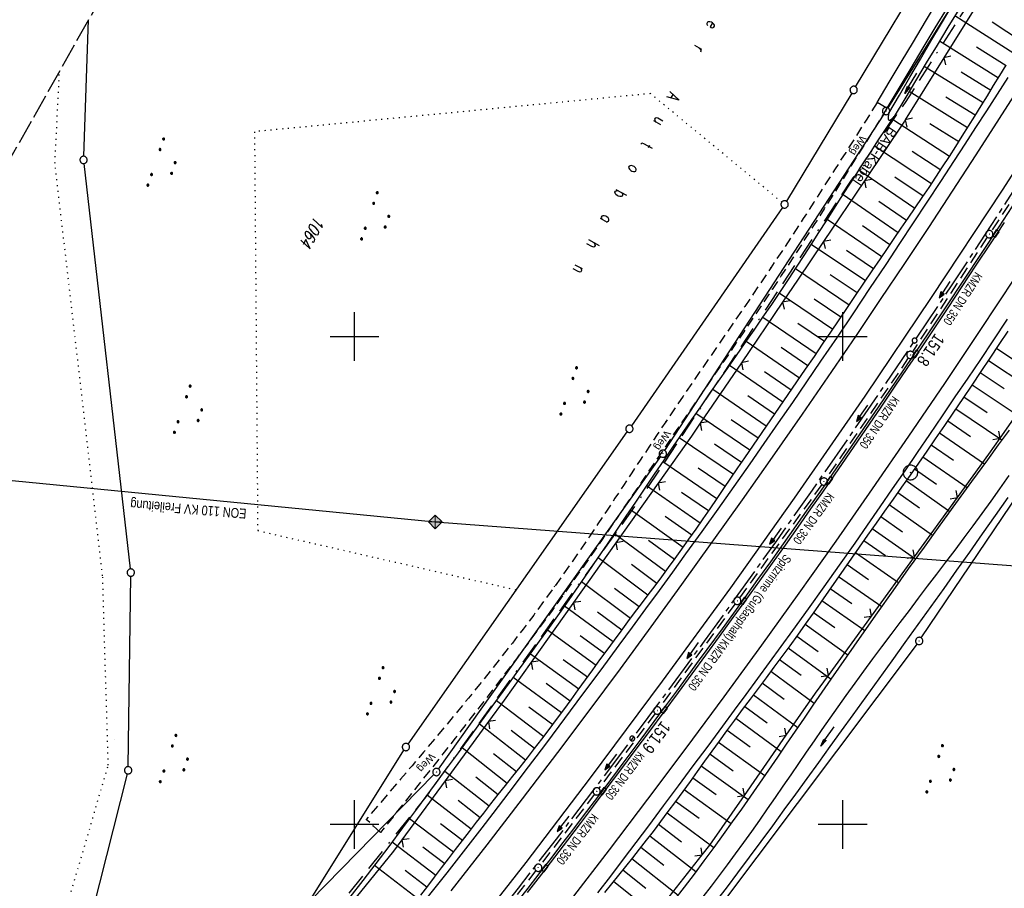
# Model space of a CAD drawing. Extents: x 511324 to 512029, y 473109 to 474055.
# Tile 9 of 29: x 511431 to 511633, y 473287 to 473465. Entities that reach past the tile are written whole.
import ezdxf
from ezdxf.enums import TextEntityAlignment as Align

# ---------------------------------------------------------------- set-up
doc = ezdxf.new("R2010")
doc.units = 0
doc.header["$LTSCALE"] = 10
doc.header["$MEASUREMENT"] = 0
for name, pattern in [('ACAD_ISO16W100', [73, 15, -6.5, 15, -6.5, 15, -7, 1, -7]), ('ACHSE', [5.5, 4, -0.5, 0.5, -0.5]), ('AUSGEZOGEN', [0]), ('LT00', [0]), ('LT11', [0.3, 0.2, -0.1]), ('LT14', [0.6, 0.5, -0.1]), ('PUNKTX2_STR', [0.6, 0.1, -0.5]), ('STRICHLINIE2', [0.375, 0.25, -0.125])]:
    doc.linetypes.add(name, pattern=pattern)
doc.layers.get('0').update_dxf_attribs({"linetype": 'LT00'})
for name, color, linetype in [('--WASSER_GRENZE', 180, 'PUNKTX2_STR'), ('-AX-020', 250, 'ACHSE'), ('-Halt-Pfeil', 4, 'LT00'), ('-Haltung', 182, 'STRICHLINIE2'), ('-Haltungsbeschriftung', 182, 'LT00'), ('-ST-20-1', 250, 'LT00'), ('BAB-KABEL', 220, 'ACAD_ISO16W100'), ('BAB-KABEL_TEXT', 221, 'Continuous'), ('DFK_AB_L', 21, 'LT00'), ('DFK_AB_P', 7, 'LT00'), ('DFK_BES-NAME', 255, 'LT00'), ('DFK_FLUR_NR', 250, 'LT00'), ('DFK_GZPKT', 250, 'LT00'), ('DFK_KATASTER', 250, 'LT00'), ('DFK_NUTZUNG', 250, 'LT00'), ('DFK_NUTZUNGSGRENZE', 70, 'PUNKTX2_STR'), ('DFK_TOPO-SYM', 252, 'LT00'), ('FELDWEG_TEXT', 1, 'Continuous'), ('PFEIL', 140, 'AUSGEZOGEN'), ('RINNE_TEXT', 11, 'Continuous'), ('STROM_FREILTG', 80, 'STROMFREILEITUNG'), ('STROM_TEXT', 80, 'Continuous'), ('V92_AFBR_BAB', 250, 'LT00'), ('V92_BOESCH', 250, 'LT00'), ('V92_BOSCHUNG', 250, 'LT00'), ('V92_FELDWEG', 250, 'LT11'), ('V92_GRABEN', 250, 'LT00'), ('V92_KA_PRUF', 182, 'LT00'), ('V92_LD_MARK', 250, 'LT00'), ('V92_PKT_AU', 211, 'LT00'), ('V92_RASTER', 250, 'LT00'), ('V92_RINNE', 182, 'LT00'), ('V92_SINKK', 182, 'LT00'), ('V92_ZAUN', 40, 'LT00')]:
    doc.layers.add(name, color=color, linetype=linetype)
doc.layers.add('-BLATT_92-RAND', color=7, linetype='LT14', plot=False)
doc.styles.add('Arial', font='ARIAL.TTF')
doc.styles.add('Beschrift', font='ARIAL.TTF')
doc.styles.add('Haltungsbeschriftung', font='ARIAL.TTF', dxfattribs={"width": 0.75})
doc.styles.get("Standard").update_dxf_attribs({"font": 'romans.shx'})
doc.styles.add('Strom', font='txt.shx')
doc.styles.add('Versorgungsltg', font='ARIAL.TTF', dxfattribs={"width": 0.8, "height": 2})
doc.linetypes.add('STROMFREILEITUNG', pattern='A,12.7,-5.5,["xx",Strom,S=2.5,R=0,X=-2.6,Y=-0.85],-4.35', length=22.55)

# ---------------------------------------------------------------- blocks, each defined once
blk = doc.blocks.new('SYMB7301')
at = {"color": 0, "linetype": 'ByBlock'}
for p, q in [((-0.128693, 0), (0, 0.128693)), ((0, -0.128693), (-0.128693, 0)), ((0, 0.128693), (0.128693, 0)), ((0.128693, 0), (0, -0.128693)), ((0.000059, -0.009738), (0.000059, 0.009897)), ((-0.00901, -0.004339), (-0.002225, -0.009749))]:
    blk.add_line(p, q, dxfattribs=at)
for points in [[(-0.002225, 0.009749), (-0.00901, 0.004339), (-0.00901, -0.004339)], [(0.01, 0), (0.006235, 0.007818), (-0.002225, 0.009749)], [(-0.002225, -0.009749), (0.006235, -0.007818), (0.01, 0)]]:
    blk.add_lwpolyline(points, dxfattribs=at)
blk = doc.blocks.new('SYMB7010')
at = {"color": 0, "linetype": 'ByBlock'}
for points in [[(-0.031408, 0.499213), (-0.093728, 0.49134), (-0.15457, 0.475719), (-0.212975, 0.452595), (-0.268021, 0.422333), (-0.31884, 0.385411), (-0.36463, 0.342411), (-0.40467, 0.29401), (-0.438329, 0.240973), (-0.465074, 0.184136), (-0.484486, 0.124395), (-0.496256, 0.062692), (-0.5002, 0)], [(-0.5002, 0), (-0.496256, -0.062692), (-0.484486, -0.124395), (-0.465075, -0.184136), (-0.438329, -0.240973), (-0.404671, -0.29401), (-0.36463, -0.342411), (-0.31884, -0.385411), (-0.268021, -0.422333), (-0.212975, -0.452595), (-0.154571, -0.475719), (-0.093728, -0.49134), (-0.031408, -0.499213), (0.031408, -0.499213)], [(0.5002, 0), (0.496256, 0.062692), (0.484485, 0.124395), (0.465074, 0.184136), (0.438329, 0.240973), (0.40467, 0.29401), (0.36463, 0.342411), (0.31884, 0.385411), (0.268021, 0.422333), (0.212975, 0.452595), (0.15457, 0.475719), (0.093728, 0.49134), (0.031408, 0.499213), (-0.031408, 0.499213)], [(0.031408, -0.499213), (0.093728, -0.491341), (0.15457, -0.475719), (0.212975, -0.452595), (0.268021, -0.422333), (0.31884, -0.385411), (0.36463, -0.342411), (0.404671, -0.294011), (0.438329, -0.240974), (0.465075, -0.184136), (0.484486, -0.124395), (0.496256, -0.062692), (0.500201, 0)]]:
    blk.add_lwpolyline(points, dxfattribs=at)
blk = doc.blocks.new('SYMB0003')
at = {"color": 0, "linetype": 'ByBlock'}
for p, q in [((-0.015712, 0), (0.010166, 0.012015)), ((0, -0.021257), (-0.015712, 0)), ((0.010166, 0.012015), (0, -0.021257))]:
    blk.add_line(p, q, dxfattribs=at)
for points in [[(-0.031395, 0.499013), (-0.093691, 0.491144), (-0.154509, 0.475528), (-0.21289, 0.452414), (-0.267913, 0.422164), (-0.318712, 0.385257), (-0.364484, 0.342274), (-0.404509, 0.293893), (-0.438154, 0.240877), (-0.464888, 0.184062), (-0.484292, 0.124345), (-0.496058, 0.062667), (-0.5, 0)], [(-0.5, 0), (-0.496058, -0.062667), (-0.484292, -0.124345), (-0.464888, -0.184062), (-0.438154, -0.240877), (-0.404509, -0.293893), (-0.364485, -0.342274), (-0.318712, -0.385257), (-0.267914, -0.422164), (-0.21289, -0.452414), (-0.154509, -0.475529), (-0.093691, -0.491144), (-0.031395, -0.499014), (0.031395, -0.499014)], [(0.5, 0), (0.496057, 0.062667), (0.484292, 0.124345), (0.464888, 0.184062), (0.438153, 0.240877), (0.404509, 0.293893), (0.364484, 0.342274), (0.318712, 0.385257), (0.267913, 0.422164), (0.21289, 0.452414), (0.154509, 0.475528), (0.093691, 0.491144), (0.031395, 0.499013), (-0.031395, 0.499013)], [(0.031395, -0.499014), (0.093691, -0.491144), (0.154509, -0.475529), (0.21289, -0.452414), (0.267914, -0.422164), (0.318712, -0.385257), (0.364485, -0.342274), (0.404509, -0.293893), (0.438154, -0.240877), (0.464889, -0.184062), (0.484292, -0.124345), (0.496058, -0.062667), (0.5, 0)]]:
    blk.add_lwpolyline(points, dxfattribs=at)
blk = doc.blocks.new('SYMB0002')
at = {"color": 0, "linetype": 'ByBlock'}
for points in [[(-0.031395, 0.499013), (-0.093691, 0.491144), (-0.154509, 0.475528), (-0.21289, 0.452414), (-0.267913, 0.422164), (-0.318712, 0.385257), (-0.364484, 0.342274), (-0.404509, 0.293893), (-0.438154, 0.240877), (-0.464888, 0.184062), (-0.484292, 0.124345), (-0.496058, 0.062667), (-0.5, 0)], [(-0.5, 0), (-0.496058, -0.062667), (-0.484292, -0.124345), (-0.464888, -0.184062), (-0.438154, -0.240877), (-0.404509, -0.293893), (-0.364485, -0.342274), (-0.318712, -0.385257), (-0.267914, -0.422164), (-0.21289, -0.452414), (-0.154509, -0.475529), (-0.093691, -0.491144), (-0.031395, -0.499014), (0.031395, -0.499014)], [(0.5, 0), (0.496057, 0.062667), (0.484292, 0.124345), (0.464888, 0.184062), (0.438153, 0.240877), (0.404509, 0.293893), (0.364484, 0.342274), (0.318712, 0.385257), (0.267913, 0.422164), (0.21289, 0.452414), (0.154509, 0.475528), (0.093691, 0.491144), (0.031395, 0.499013), (-0.031395, 0.499013)], [(0.031395, -0.499014), (0.093691, -0.491144), (0.154509, -0.475529), (0.21289, -0.452414), (0.267914, -0.422164), (0.318712, -0.385257), (0.364485, -0.342274), (0.404509, -0.293893), (0.438154, -0.240877), (0.464889, -0.184062), (0.484292, -0.124345), (0.496058, -0.062667), (0.5, 0)]]:
    blk.add_lwpolyline(points, dxfattribs=at)
blk = doc.blocks.new('SYMB0652')
at = {"color": 0, "linetype": 'ByBlock'}
blk.add_lwpolyline([(-0.15, -0.075), (0.15, -0.075), (0.15, 0.075), (-0.15, 0.075), (-0.15, -0.075)], dxfattribs=at)
blk = doc.blocks.new('SYMB0011')
at = {"color": 0, "linetype": 'ByBlock'}
for p, q in [((0.5, 0), (-0.5, 0)), ((0, 0.5), (0, -0.5))]:
    blk.add_line(p, q, dxfattribs=at)
blk = doc.blocks.new('SYMB0024')
at = {"color": 0, "linetype": 'ByBlock'}
for p, q in [((-0.5, 0.5), (0, 0)), ((0, 0), (0.5, 0.5))]:
    blk.add_line(p, q, dxfattribs=at)
blk = doc.blocks.new('Pfreil3')
at = {"layer": 'PFEIL'}
blk.add_hatch(color=256, dxfattribs=at).paths.add_polyline_path([(-1.55, 0.27), (-1.55, -0.27), (0, 0)])
for p, q in [((-1.55, 0), (-4.83, 0)), ((-1.55, -0.27), (-1.55, 0.27)), ((-1.55, 0.27), (0, 0)), ((0, 0), (-1.55, -0.27))]:
    blk.add_line(p, q, dxfattribs=at)
blk = doc.blocks.new('SYMB7111')
at = {"color": 0, "linetype": 'ByBlock'}
for p, q in [((-0.13, 0.202919), (-0.13, 0.177081)), ((-0.125, 0.172895), (-0.125, 0.207105)), ((-0.12, 0.209164), (-0.12, 0.170836)), ((-0.115, 0.170204), (-0.115, 0.209796)), ((-0.11, 0.209164), (-0.11, 0.170836)), ((-0.105, 0.172895), (-0.105, 0.207105)), ((-0.1, 0.202919), (-0.1, 0.177081)), ((0.1, 0.202919), (0.1, 0.177081)), ((0.105, 0.172895), (0.105, 0.207105)), ((0.11, 0.209164), (0.11, 0.170836)), ((0.115, 0.170204), (0.115, 0.209796)), ((0.12, 0.209164), (0.12, 0.170836)), ((0.125, 0.172895), (0.125, 0.207105)), ((0.13, 0.202919), (0.13, 0.177081)), ((-0.095, 0.189874), (-0.095, 0.190146)), ((0.135, 0.189874), (0.135, 0.190146)), ((-0.515, -0.177081), (-0.515, -0.202919)), ((-0.51, -0.207105), (-0.51, -0.172895)), ((-0.505, -0.170836), (-0.505, -0.209164)), ((-0.5, -0.209796), (-0.5, -0.170204)), ((-0.495, -0.170836), (-0.495, -0.209164)), ((-0.49, -0.207105), (-0.49, -0.172895)), ((-0.485, -0.177081), (-0.485, -0.202919)), ((-0.48, -0.190126), (-0.48, -0.189854)), ((-0.285, -0.177081), (-0.285, -0.202919)), ((-0.28, -0.207105), (-0.28, -0.172895)), ((-0.275, -0.170836), (-0.275, -0.209164)), ((-0.27, -0.209796), (-0.27, -0.170204)), ((-0.265, -0.170836), (-0.265, -0.209164)), ((-0.26, -0.207105), (-0.26, -0.172895)), ((-0.255, -0.177081), (-0.255, -0.202919)), ((-0.25, -0.190126), (-0.25, -0.189854)), ((0.255, -0.177081), (0.255, -0.202919)), ((0.26, -0.207105), (0.26, -0.172895)), ((0.265, -0.170836), (0.265, -0.209164)), ((0.27, -0.209796), (0.27, -0.170204)), ((0.275, -0.170836), (0.275, -0.209164)), ((0.28, -0.207105), (0.28, -0.172895)), ((0.285, -0.177081), (0.285, -0.202919)), ((0.29, -0.190126), (0.29, -0.189854)), ((0.485, -0.177081), (0.485, -0.202919)), ((0.49, -0.207105), (0.49, -0.172895)), ((0.495, -0.170836), (0.495, -0.209164)), ((0.5, -0.209796), (0.5, -0.170204)), ((0.505, -0.170836), (0.505, -0.209164)), ((0.51, -0.207105), (0.51, -0.172895)), ((0.515, -0.177081), (0.515, -0.202919)), ((0.52, -0.190126), (0.52, -0.189854))]:
    blk.add_line(p, q, dxfattribs=at)
for points in [[(-0.095, 0.19), (-0.096981, 0.198678), (-0.10253, 0.205637), (-0.11055, 0.209499), (-0.11945, 0.209499), (-0.12747, 0.205637), (-0.133019, 0.198678), (-0.135, 0.19), (-0.133019, 0.181322), (-0.12747, 0.174363), (-0.11945, 0.170501), (-0.11055, 0.170501), (-0.10253, 0.174363), (-0.096981, 0.181322), (-0.095, 0.19)], [(0.135, 0.19), (0.133019, 0.198678), (0.12747, 0.205637), (0.11945, 0.209499), (0.11055, 0.209499), (0.10253, 0.205637), (0.096981, 0.198678), (0.095, 0.19), (0.096981, 0.181322), (0.10253, 0.174363), (0.11055, 0.170501), (0.11945, 0.170501), (0.12747, 0.174363), (0.133019, 0.181322), (0.135, 0.19)], [(-0.48, -0.19), (-0.481981, -0.181322), (-0.48753, -0.174363), (-0.49555, -0.170501), (-0.50445, -0.170501), (-0.51247, -0.174363), (-0.518019, -0.181322), (-0.52, -0.19), (-0.518019, -0.198678), (-0.51247, -0.205637), (-0.50445, -0.209499), (-0.49555, -0.209499), (-0.48753, -0.205637), (-0.481981, -0.198678), (-0.48, -0.19)], [(-0.25, -0.19), (-0.251981, -0.181322), (-0.25753, -0.174363), (-0.26555, -0.170501), (-0.27445, -0.170501), (-0.28247, -0.174363), (-0.288019, -0.181322), (-0.29, -0.19), (-0.288019, -0.198678), (-0.28247, -0.205637), (-0.27445, -0.209499), (-0.26555, -0.209499), (-0.25753, -0.205637), (-0.251981, -0.198678), (-0.25, -0.19)], [(0.29, -0.19), (0.288019, -0.181322), (0.28247, -0.174363), (0.27445, -0.170501), (0.26555, -0.170501), (0.25753, -0.174363), (0.251981, -0.181322), (0.25, -0.19), (0.251981, -0.198678), (0.25753, -0.205637), (0.26555, -0.209499), (0.27445, -0.209499), (0.28247, -0.205637), (0.288019, -0.198678), (0.29, -0.19)], [(0.52, -0.19), (0.518019, -0.181322), (0.51247, -0.174363), (0.50445, -0.170501), (0.49555, -0.170501), (0.48753, -0.174363), (0.481981, -0.181322), (0.48, -0.19), (0.481981, -0.198678), (0.48753, -0.205637), (0.49555, -0.209499), (0.50445, -0.209499), (0.51247, -0.205637), (0.518019, -0.198678), (0.52, -0.19)]]:
    blk.add_lwpolyline(points, dxfattribs=at)
blk = doc.blocks.new('SYMB0070')
at = {"color": 0, "linetype": 'ByBlock'}
for p, q in [((-0.5, 0), (0.2, 0)), ((0.5, 0), (0.2, 0.1)), ((0.2, 0.1), (0.2, 0)), ((0.468, 0), (0.21, 0.086)), ((0.21, 0.086), (0.21, -0.086)), ((0.21, -0.086), (0.468, 0)), ((0.22, -0.072), (0.437, 0)), ((0.23, -0.058), (0.405, 0)), ((0.24, -0.045), (0.374, 0)), ((0.342, 0), (0.25, 0.031)), ((0.25, 0.031), (0.25, -0.031)), ((0.25, -0.031), (0.342, 0)), ((0.26, -0.017), (0.31, 0)), ((0.27, -0.003), (0.279, 0))]:
    blk.add_line(p, q, dxfattribs=at)
for points in [[(0.2, 0), (0.2, -0.1), (0.5, 0)], [(0.437, 0), (0.22, 0.072), (0.22, -0.072)], [(0.405, 0), (0.23, 0.058), (0.23, -0.058)], [(0.374, 0), (0.24, 0.045), (0.24, -0.045)], [(0.31, 0), (0.26, 0.017), (0.26, -0.017)], [(0.279, 0), (0.27, 0.003), (0.27, -0.003)]]:
    blk.add_lwpolyline(points, dxfattribs=at)

msp = doc.modelspace()

# ---------------------------------------------------------------- hatches: boundary and pattern name
at = {"layer": 'STROM_TEXT'}
h = msp.add_hatch(color=256, dxfattribs=at)
h.paths.add_polyline_path([(511517.97, 473362), (511516.55, 473362), (511516.55, 473360.58)])
h.paths.add_polyline_path([(511516.55, 473363.41), (511516.55, 473362), (511517.97, 473362)])
h.paths.add_polyline_path([(511516.55, 473363.41), (511515.14, 473362), (511516.55, 473362)])
h.paths.add_polyline_path([(511516.55, 473362), (511515.14, 473362), (511516.55, 473360.58)])

# ---------------------------------------------------------------- linework, layer by layer
at = {"layer": '--WASSER_GRENZE', "ltscale": 0.2}
for p, q in [((511438.65, 473435.53), (511439.57, 473454.34)), ((511448.42, 473350.96), (511438.65, 473435.53)), ((511449.57, 473312.13), (511448.42, 473350.96)), ((511431.52, 473250.58), (511449.57, 473312.13))]:
    msp.add_line(p, q, dxfattribs=at)
at = {"layer": '-AX-020', "ltscale": 0.2, "flags": 128}
msp.add_lwpolyline([(511886.44, 473994.57), (511883.7, 473984.53), (511880.29, 473972.33), (511876.8, 473960.15), (511873.23, 473947.99), (511869.59, 473935.86), (511865.87, 473923.74), (511862.08, 473911.66), (511858.21, 473899.59), (511854.26, 473887.55), (511850.24, 473875.54), (511846.14, 473863.55), (511841.96, 473851.59), (511837.71, 473839.65), (511833.39, 473827.75), (511828.99, 473815.86), (511824.51, 473804.01), (511819.96, 473792.19), (511815.33, 473780.39), (511810.64, 473768.63), (511805.86, 473756.89), (511801.02, 473745.18), (511796.09, 473733.51), (511791.1, 473721.87), (511786.03, 473710.25), (511780.89, 473698.68), (511775.67, 473687.13), (511770.39, 473675.61), (511765.03, 473664.13), (511759.6, 473652.69), (511754.09, 473641.28), (511748.51, 473629.9), (511742.87, 473618.56), (511737.15, 473607.25), (511731.36, 473595.99), (511725.49, 473584.75), (511719.56, 473573.56), (511713.56, 473562.4), (511707.48, 473551.28), (511701.34, 473540.2), (511695.13, 473529.16), (511688.84, 473518.16), (511682.49, 473507.2), (511676.07, 473496.28), (511669.58, 473485.39), (511663.02, 473474.55), (511656.39, 473463.76), (511649.7, 473453), (511642.94, 473442.29), (511636.1, 473431.62), (511629.21, 473420.99), (511622.24, 473410.41), (511615.21, 473399.87), (511608.11, 473389.37), (511600.95, 473378.92), (511593.72, 473368.52), (511586.42, 473358.16), (511579.06, 473347.85), (511571.64, 473337.58), (511564.15, 473327.36), (511556.59, 473317.19), (511548.97, 473307.07), (511541.29, 473297), (511533.54, 473286.97), (511525.74, 473276.99), (511517.86, 473267.07), (511509.93, 473257.19), (511501.93, 473247.36), (511493.87, 473237.58), (511485.75, 473227.86), (511477.57, 473218.19), (511475.55, 473215.81), (511467.29, 473206.2), (511458.98, 473196.64), (511450.61, 473187.13), (511445.43, 473181.31)], dxfattribs=at)
at = {"layer": '-BLATT_92-RAND'}
msp.add_lwpolyline([(511779.03, 474055.25), (511324.06, 473249.87), (511573.95, 473108.71), (512028.91, 473914.09), (511779.03, 474055.25)], dxfattribs=at)
at = {"layer": '-Haltung'}
for p, q in [((511646.3, 473445.93), (511630.45, 473421.61)), ((511629.63, 473420.36), (511614.28, 473396.86)), ((511613.45, 473395.61), (511596.58, 473370.89)), ((511595.72, 473369.66), (511578.86, 473346.44)), ((511577.98, 473345.23), (511562.48, 473323.97)), ((511561.59, 473322.76), (511550.06, 473307.39)), ((511549.16, 473306.19), (511538.09, 473291.72)), ((511537.17, 473290.54), (511519.38, 473267.93))]:
    msp.add_line(p, q, dxfattribs=at)
at = {"layer": 'BAB-KABEL', "ltscale": 0.03, "flags": 128}
msp.add_lwpolyline([(511852.89, 474013.53), (511852.78, 474012.45), (511853.17, 473966.86), (511852.49, 473957.15), (511851.31, 473949.66), (511841.69, 473942.06), (511825.82, 473895.23), (511826.65, 473894.12), (511810.9, 473851.95), (511793.57, 473805.03), (511775.28, 473758.36), (511755.12, 473712.47), (511734.05, 473667.01), (511712.23, 473621.97), (511689.5, 473577.27), (511665.16, 473533.5), (511639.85, 473490.24), (511612.91, 473448.14), (511601.59, 473431.81), (511558.05, 473366.07), (511514.89, 473306.01), (511484.06, 473267.45), (511450.63, 473224.7), (511421.86, 473194.63)], dxfattribs=at)
at = {"layer": 'DFK_AB_L'}
for p, q in [((511609.29, 473446.85), (511624.78, 473471.68)), ((511563.58, 473376.62), (511608.48, 473445.58)), ((511616.1, 473338.23), (511655.6, 473396.85)), ((511517.21, 473311.36), (511562.74, 473375.38)), ((511615.23, 473337.01), (511543.64, 473241.67)), ((511516.26, 473310.21), (511491.02, 473284.39))]:
    msp.add_line(p, q, dxfattribs=at)
at = {"layer": 'DFK_KATASTER'}
for p, q in [((511602.64, 473451.18), (511658.97, 473544.56)), ((511444.54, 473436.95), (511445.54, 473464.92)), ((511601.86, 473449.9), (511588.5, 473427.71)), ((511454.1, 473352.37), (511444.6, 473435.46)), ((511587.68, 473426.45), (511556.75, 473381.71)), ((511510.97, 473316.48), (511555.89, 473380.48)), ((511453.65, 473311.85), (511454.17, 473350.87)), ((511490.9, 473284.49), (511510.14, 473315.23)), ((511453.46, 473310.37), (511438.1, 473249.69))]:
    msp.add_line(p, q, dxfattribs=at)
at = {"layer": 'DFK_NUTZUNGSGRENZE', "ltscale": 0.2}
for p, q in [((511560.63, 473449.78), (511479.52, 473441.97)), ((511587.53, 473427.55), (511560.63, 473449.78)), ((511479.52, 473441.97), (511480.18, 473360.22)), ((511480.18, 473360.22), (511533.15, 473348.08))]:
    msp.add_line(p, q, dxfattribs=at)
at = {"layer": 'STROM_FREILTG', "ltscale": 0.1}
msp.add_lwpolyline([(511394.15, 473374), (511516.55, 473362), (511709.16, 473347.42)], dxfattribs=at)
at = {"layer": 'STROM_TEXT', "lineweight": 0}
for p, q in [((511516.55, 473363.41), (511516.55, 473360.58)), ((511515.14, 473362), (511517.97, 473362))]:
    msp.add_line(p, q, dxfattribs=at)
at = {"layer": 'STROM_TEXT', "linetype": 'Continuous', "flags": 128}
msp.add_lwpolyline([(511516.55, 473360.58), (511517.97, 473362), (511516.55, 473363.41), (511515.14, 473362)], close=True, dxfattribs=at)
at = {"layer": 'V92_AFBR_BAB'}
msp.add_line((511609.07, 473446.78), (511607.06, 473447.96), dxfattribs=at)
for points in [[(511658.34, 473470.65), (511645.63, 473450.17), (511632.65, 473429.98), (511618.11, 473407.98), (511604.54, 473387.81), (511590.08, 473366.85), (511577.05, 473348.53), (511563.04, 473329.4), (511548.26, 473309.54), (511535.12, 473292.18), (511520.27, 473273.31), (511504.33, 473253.59), (511488.47, 473234.28), (511473.15, 473216.01), (511457.14, 473197.69), (511443.51, 473182.4)], [(511607.06, 473447.96), (511609.54, 473452.11), (511612.01, 473456.25), (511614.48, 473460.4), (511616.96, 473464.54), (511619.44, 473468.68)], [(511621.38, 473467.34), (511618.91, 473463.24), (511616.45, 473459.13), (511613.99, 473455.01), (511611.53, 473450.9), (511609.07, 473446.78)], [(511514.11, 473283.99), (511516.54, 473287.04), (511518.96, 473290.11), (511521.37, 473293.18), (511523.77, 473296.25), (511526.16, 473299.34), (511528.38, 473302.22), (511530.59, 473305.12), (511532.8, 473308.02), (511534.99, 473310.93), (511537.19, 473313.84), (511539.37, 473316.75), (511543.09, 473321.73), (511546.8, 473326.72), (511550.51, 473331.71), (511554.2, 473336.72), (511556.95, 473340.45), (511559.7, 473344.2), (511562.45, 473347.95), (511565.18, 473351.7), (511567.9, 473355.46), (511571.21, 473360.05), (511574.5, 473364.65), (511577.77, 473369.26), (511581.03, 473373.89), (511583.95, 473378.08), (511586.87, 473382.28), (511589.77, 473386.48), (511592.66, 473390.7), (511595.54, 473394.92), (511598.91, 473399.87), (511602.26, 473404.84), (511605.59, 473409.81), (511608.92, 473414.79), (511611.73, 473419.03), (511614.53, 473423.28), (511617.32, 473427.53), (511620.11, 473431.78), (511622.88, 473436.04), (511625.09, 473439.44), (511627.3, 473442.84), (511629.5, 473446.25), (511631.69, 473449.66), (511633.87, 473453.07)], [(511633.7, 473403.53), (511630.78, 473399.15), (511628.2, 473395.3), (511625.61, 473391.45), (511623.01, 473387.61), (511620.41, 473383.77), (511617.8, 473379.94), (511615.26, 473376.21), (511612.72, 473372.49), (511610.17, 473368.78), (511607.62, 473365.07), (511605.05, 473361.36), (511602.48, 473357.67), (511599.31, 473353.16), (511596.13, 473348.67), (511592.93, 473344.2), (511589.71, 473339.73), (511587.33, 473336.46), (511584.95, 473333.19), (511582.56, 473329.93), (511580.17, 473326.67), (511577.77, 473323.42), (511575.37, 473320.17), (511572.35, 473316.08), (511569.32, 473311.99), (511566.29, 473307.9), (511563.25, 473303.83), (511560.21, 473299.75), (511557.62, 473296.31), (511555.02, 473292.87), (511552.42, 473289.44), (511549.8, 473286.02)]]:
    msp.add_lwpolyline(points, dxfattribs=at)
at = {"layer": 'V92_BOESCH'}
for points in [[(511513.56, 473285.48), (511515, 473287.35), (511516.42, 473289.22), (511517.85, 473291.1), (511519.27, 473292.97), (511520.69, 473294.84), (511522.12, 473296.72), (511523.55, 473298.58), (511524.99, 473300.44), (511526.47, 473302.34), (511527.96, 473304.23), (511529.46, 473306.11), (511530.96, 473307.99), (511532.46, 473309.87), (511533.95, 473311.76), (511535.44, 473313.65), (511536.91, 473315.55), (511538.38, 473317.45), (511539.9, 473319.46), (511541.4, 473321.48), (511542.89, 473323.51), (511544.37, 473325.54), (511545.85, 473327.58), (511547.32, 473329.62), (511548.8, 473331.67), (511550.27, 473333.71), (511551.75, 473335.75), (511553.24, 473337.78), (511554.62, 473339.64), (511556, 473341.5), (511557.39, 473343.36), (511558.78, 473345.21), (511560.17, 473347.07), (511561.56, 473348.92), (511562.95, 473350.78), (511564.32, 473352.65), (511565.69, 473354.52), (511567.05, 473356.4), (511568.51, 473358.46), (511569.97, 473360.53), (511571.41, 473362.61), (511572.84, 473364.69), (511574.26, 473366.78), (511575.69, 473368.87), (511577.1, 473370.97), (511578.52, 473373.06), (511579.94, 473375.16), (511581.72, 473377.75), (511583.5, 473380.35), (511585.28, 473382.94), (511587.07, 473385.53), (511588.86, 473388.12), (511590.64, 473390.71), (511592.42, 473393.31), (511594.2, 473395.91), (511595.89, 473398.41), (511597.59, 473400.91), (511599.27, 473403.41), (511600.96, 473405.92), (511602.65, 473408.43), (511604.34, 473410.93), (511606.03, 473413.44), (511607.73, 473415.94), (511609.15, 473418.02), (511610.58, 473420.11), (511612.01, 473422.2), (511613.44, 473424.28), (511614.86, 473426.37), (511616.28, 473428.46), (511617.69, 473430.56), (511619.09, 473432.67), (511620.48, 473434.78), (511621.86, 473436.9), (511623.18, 473438.96), (511624.48, 473441.03), (511625.78, 473443.11), (511627.07, 473445.19), (511628.35, 473447.27), (511629.64, 473449.35), (511630.92, 473451.43), (511632.22, 473453.51), (511633.52, 473455.58)], [(511499.14, 473285.07), (511501.8, 473288.54), (511504.44, 473292.03), (511507.08, 473295.52), (511509.94, 473299.34), (511512.79, 473303.17), (511515.63, 473307), (511518.46, 473310.84), (511521.28, 473314.69), (511524.1, 473318.54), (511526.91, 473322.39), (511529.73, 473326.25), (511531.78, 473329.06), (511533.83, 473331.88), (511535.88, 473334.71), (511537.92, 473337.54), (511539.95, 473340.37), (511541.97, 473343.22), (511543.98, 473346.07), (511545.96, 473348.91), (511547.92, 473351.75), (511549.87, 473354.6), (511551.81, 473357.46), (511553.75, 473360.33), (511555.68, 473363.2), (511557.61, 473366.06), (511559.54, 473368.93), (511561.47, 473371.8), (511563.41, 473374.66), (511565.35, 473377.52), (511567.3, 473380.38), (511569.11, 473383), (511570.93, 473385.62), (511572.75, 473388.24), (511574.58, 473390.85), (511576.4, 473393.47), (511578.22, 473396.08), (511580.04, 473398.7), (511581.86, 473401.32), (511583.66, 473403.95), (511585.46, 473406.58), (511587.24, 473409.22), (511589.01, 473411.88), (511590.56, 473414.23), (511592.1, 473416.59), (511593.63, 473418.96), (511595.15, 473421.33), (511596.67, 473423.71), (511598.19, 473426.08), (511599.71, 473428.46), (511601.22, 473430.84), (511602.74, 473433.21), (511604.27, 473435.58), (511605.81, 473437.95), (511607.35, 473440.3), (511608.91, 473442.65), (511609.72, 473443.87), (511610.53, 473445.08)], [(511633.81, 473401.08), (511631.99, 473398.34), (511630.14, 473395.57), (511628.29, 473392.8), (511626.44, 473390.03), (511624.59, 473387.27), (511622.73, 473384.51), (511620.86, 473381.75), (511618.97, 473379.01), (511617.26, 473376.53), (511615.53, 473374.06), (511613.8, 473371.6), (511612.06, 473369.14), (511610.32, 473366.68), (511608.58, 473364.22), (511606.84, 473361.77), (511605.11, 473359.3), (511603.37, 473356.84), (511601.8, 473354.59), (511600.23, 473352.33), (511598.66, 473350.07), (511597.09, 473347.81), (511595.51, 473345.56), (511593.93, 473343.31), (511592.34, 473341.06), (511590.74, 473338.83), (511589.15, 473336.63), (511587.54, 473334.44), (511585.93, 473332.25), (511584.31, 473330.07), (511582.68, 473327.89), (511581.06, 473325.71), (511579.44, 473323.53), (511577.82, 473321.35), (511576.21, 473319.16), (511574.71, 473317.09), (511573.22, 473315.03), (511571.72, 473312.96), (511570.23, 473310.89), (511568.74, 473308.82), (511567.24, 473306.76), (511565.74, 473304.7), (511564.22, 473302.65), (511562.69, 473300.6), (511561.15, 473298.58), (511559.75, 473296.77), (511558.34, 473294.97), (511556.92, 473293.19), (511555.5, 473291.4), (511554.07, 473289.62), (511552.64, 473287.84), (511551.21, 473286.06)], [(511634.08, 473380.83), (511631.86, 473377.79), (511629.64, 473374.75), (511626.38, 473370.29), (511623.13, 473365.81), (511619.9, 473361.34), (511616.67, 473356.85), (511613.45, 473352.36), (511610.25, 473347.86), (511607.06, 473343.35), (511603.88, 473338.83), (511600.72, 473334.3), (511597.58, 473329.75), (511595.75, 473327.09), (511593.92, 473324.43), (511592.1, 473321.76), (511590.27, 473319.1), (511588.45, 473316.43), (511586.62, 473313.77), (511584.79, 473311.11), (511582.95, 473308.46), (511581.11, 473305.81), (511579.25, 473303.17), (511577.38, 473300.54), (511575.5, 473297.92), (511573.6, 473295.3), (511571.59, 473292.57), (511569.55, 473289.84), (511567.51, 473287.13), (511565.44, 473284.42)]]:
    msp.add_lwpolyline(points, dxfattribs=at)
at = {"layer": 'V92_BOSCHUNG'}
for p, q in [((511635.05, 473457.98), (511622.98, 473465.72)), ((511636.66, 473460.47), (511630.61, 473464.4)), ((511631.89, 473452.98), (511619.82, 473460.53)), ((511633.47, 473455.5), (511627.43, 473459.31)), ((511628.75, 473447.91), (511616.7, 473455.35)), ((511630.32, 473450.45), (511624.29, 473454.19)), ((511625.58, 473442.79), (511613.63, 473450.23)), ((511627.17, 473445.36), (511621.16, 473449.07)), ((511621.91, 473436.87), (511610.18, 473444.46)), ((511623.78, 473439.87), (511617.85, 473443.62)), ((511618.19, 473431.3), (511606.53, 473439.04)), ((511620.09, 473434.09), (511614.24, 473437.93)), ((511614.79, 473426.27), (511603.3, 473434.08)), ((511616.5, 473428.78), (511610.7, 473432.67)), ((511611.38, 473421.28), (511600.08, 473429.06)), ((511613.08, 473423.77), (511607.39, 473427.67)), ((511608.01, 473416.35), (511596.84, 473423.97)), ((511609.69, 473418.82), (511604.08, 473422.66)), ((511604.66, 473411.42), (511593.58, 473418.89)), ((511606.34, 473413.89), (511600.77, 473417.66)), ((511601.32, 473406.45), (511590.31, 473413.84)), ((511602.99, 473408.94), (511597.47, 473412.65)), ((511597.96, 473401.46), (511586.99, 473408.86)), ((511599.64, 473403.96), (511594.15, 473407.65)), ((511594.57, 473396.46), (511583.65, 473403.92)), ((511596.27, 473398.97), (511590.8, 473402.67)), ((511591.17, 473391.49), (511580.26, 473399)), ((511592.88, 473393.97), (511587.42, 473397.72)), ((511631.5, 473397.62), (511636.48, 473394.29)), ((511629.84, 473395.12), (511639.69, 473388.53)), ((511587.77, 473386.55), (511576.83, 473394.08)), ((511589.47, 473389.02), (511584.01, 473392.78)), ((511628.18, 473392.63), (511633.05, 473389.36)), ((511584.36, 473381.61), (511573.39, 473389.16)), ((511626.51, 473390.13), (511636.16, 473383.68)), ((511586.07, 473384.08), (511580.59, 473387.85)), ((511624.85, 473387.65), (511629.61, 473384.45)), ((511623.18, 473385.17), (511632.6, 473378.81)), ((511580.98, 473376.68), (511569.95, 473384.21)), ((511582.67, 473379.14), (511577.17, 473382.92)), ((511621.51, 473382.71), (511626.16, 473379.54)), ((511577.62, 473371.73), (511566.54, 473379.26)), ((511619.82, 473380.24), (511629.04, 473373.93)), ((511579.3, 473374.21), (511573.77, 473377.97)), ((511618.13, 473377.8), (511622.69, 473374.64)), ((511616.43, 473375.34), (511625.48, 473369.05)), ((511574.25, 473366.75), (511563.17, 473374.31)), ((511575.94, 473369.25), (511570.39, 473373.01)), ((511614.72, 473372.91), (511619.21, 473369.75)), ((511570.82, 473361.76), (511559.84, 473369.38)), ((511613, 473370.47), (511621.94, 473364.16)), ((511572.54, 473364.25), (511567.02, 473368.05)), ((511611.27, 473368.03), (511615.72, 473364.87)), ((511609.54, 473365.58), (511618.42, 473359.28)), ((511567.32, 473356.78), (511556.54, 473364.48)), ((511569.09, 473359.27), (511563.64, 473363.1)), ((511607.81, 473363.13), (511612.24, 473359.99)), ((511606.07, 473360.67), (511614.93, 473354.42)), ((511563.73, 473351.84), (511553.25, 473359.59)), ((511565.53, 473354.29), (511560.22, 473358.17)), ((511604.33, 473358.21), (511608.76, 473355.1)), ((511560.12, 473347), (511549.9, 473354.65)), ((511602.6, 473355.74), (511611.46, 473349.56)), ((511561.93, 473349.41), (511556.75, 473353.27)), ((511600.89, 473353.28), (511605.3, 473350.19)), ((511599.18, 473350.81), (511607.99, 473344.66)), ((511556.52, 473342.2), (511546.5, 473349.7)), ((511558.31, 473344.59), (511553.26, 473348.39)), ((511597.46, 473348.35), (511601.86, 473345.28)), ((511552.98, 473337.43), (511543.03, 473344.72)), ((511595.76, 473345.9), (511604.53, 473339.74)), ((511554.74, 473339.81), (511549.76, 473343.51)), ((511594.04, 473343.46), (511598.42, 473340.37)), ((511592.32, 473341.03), (511601.07, 473334.79)), ((511549.48, 473332.61), (511539.54, 473339.79)), ((511551.23, 473335.03), (511546.26, 473338.64)), ((511590.59, 473338.61), (511594.96, 473335.46)), ((511545.97, 473327.74), (511536.03, 473334.92)), ((511588.84, 473336.22), (511597.62, 473329.81)), ((511547.72, 473330.18), (511542.76, 473333.77)), ((511587.08, 473333.82), (511591.49, 473330.57)), ((511585.31, 473331.42), (511594.19, 473324.83)), ((511542.42, 473322.86), (511532.53, 473330.1)), ((511544.2, 473325.3), (511539.24, 473328.9)), ((511583.52, 473329.01), (511588.01, 473325.68)), ((511581.72, 473326.6), (511590.8, 473319.87)), ((511538.77, 473317.97), (511529.06, 473325.33)), ((511540.6, 473320.41), (511535.7, 473324.06)), ((511579.93, 473324.2), (511584.52, 473320.8)), ((511535.05, 473313.15), (511525.58, 473320.56)), ((511578.14, 473321.78), (511587.42, 473314.93)), ((511536.91, 473315.55), (511532.12, 473319.25)), ((511576.35, 473319.34), (511581.04, 473315.91)), ((511574.57, 473316.89), (511584.04, 473310.03)), ((511531.3, 473308.42), (511522.05, 473315.74)), ((511533.17, 473310.77), (511528.5, 473314.46)), ((511572.8, 473314.45), (511577.57, 473311.01)), ((511527.57, 473303.73), (511518.49, 473310.89)), ((511571.05, 473312.02), (511580.62, 473305.12)), ((511529.43, 473306.07), (511524.85, 473309.7)), ((511569.3, 473309.59), (511574.09, 473306.12)), ((511567.55, 473307.18), (511577.14, 473300.2)), ((511523.91, 473299.05), (511514.89, 473306.01)), ((511525.73, 473301.39), (511521.21, 473304.92)), ((511565.79, 473304.77), (511570.58, 473301.26)), ((511564.03, 473302.39), (511573.59, 473295.28)), ((511520.29, 473294.32), (511511.3, 473301.16)), ((511522.1, 473296.69), (511517.6, 473300.14)), ((511562.26, 473300.04), (511567.02, 473296.43)), ((511516.66, 473289.54), (511507.7, 473296.35)), ((511560.48, 473297.7), (511569.95, 473290.37)), ((511518.48, 473291.93), (511513.99, 473295.34)), ((511558.65, 473295.37), (511563.39, 473291.65)), ((511556.82, 473293.05), (511566.28, 473285.52)), ((511512.98, 473284.73), (511504.12, 473291.6)), ((511514.84, 473287.14), (511510.37, 473290.55)), ((511554.95, 473290.72), (511559.7, 473286.92)), ((511553.08, 473288.39), (511562.61, 473280.74))]:
    msp.add_line(p, q, dxfattribs=at)
at = {"layer": 'V92_FELDWEG', "flags": 128}
for points in [[(511607.06, 473447.96), (511604.92, 473444.55), (511602.77, 473441.14), (511600.62, 473437.74), (511598.46, 473434.34), (511596.29, 473430.94), (511594.12, 473427.55), (511591.93, 473424.17), (511589.74, 473420.8), (511587.52, 473417.44), (511585.29, 473414.08), (511583.52, 473411.44), (511581.73, 473408.81), (511579.94, 473406.17), (511578.14, 473403.55), (511576.34, 473400.92), (511574.53, 473398.3), (511572.73, 473395.68), (511570.93, 473393.06), (511569.12, 473390.43), (511567.33, 473387.8), (511565.54, 473385.17), (511563.76, 473382.53), (511562.01, 473379.92), (511560.28, 473377.31), (511558.54, 473374.69), (511556.82, 473372.07), (511555.09, 473369.46), (511553.36, 473366.84), (511551.62, 473364.23), (511549.88, 473361.62), (511548.12, 473359.02), (511546.36, 473356.43), (511544.58, 473353.85), (511542.78, 473351.29), (511540.97, 473348.74), (511538.85, 473345.82), (511536.71, 473342.92), (511534.54, 473340.05), (511532.34, 473337.19), (511530.13, 473334.34), (511527.89, 473331.52), (511525.64, 473328.7), (511523.36, 473325.9), (511521.07, 473323.11), (511518.77, 473320.33), (511516.46, 473317.56), (511514.14, 473314.8), (511511.8, 473312.04), (511509.46, 473309.29), (511507.12, 473306.54), (511504.77, 473303.79), (511502.42, 473301.05)], [(511609.07, 473446.78), (511606.94, 473443.34), (511604.8, 473439.89), (511602.66, 473436.45), (511600.52, 473433.01), (511598.37, 473429.57), (511596.21, 473426.14), (511594.03, 473422.72), (511591.85, 473419.31), (511589.65, 473415.9), (511587.43, 473412.51), (511585.53, 473409.62), (511583.61, 473406.73), (511581.67, 473403.85), (511579.74, 473400.98), (511577.79, 473398.11), (511575.84, 473395.25), (511573.88, 473392.39), (511571.93, 473389.52), (511569.97, 473386.66), (511568.01, 473383.8), (511566.06, 473380.94), (511564.15, 473378.11), (511562.23, 473375.29), (511560.32, 473372.46), (511558.4, 473369.64), (511556.49, 473366.81), (511554.57, 473363.99), (511552.64, 473361.18), (511550.71, 473358.37), (511548.77, 473355.56), (511546.82, 473352.76), (511544.86, 473349.98), (511542.88, 473347.2), (511540.48, 473343.87), (511538.06, 473340.56), (511535.62, 473337.26), (511533.16, 473333.97), (511530.68, 473330.7), (511528.19, 473327.43), (511525.69, 473324.18), (511523.17, 473320.93), (511520.64, 473317.7), (511518.11, 473314.47), (511515.56, 473311.24), (511513.01, 473308.02), (511510.46, 473304.8), (511507.9, 473301.59), (511505.34, 473298.37)], [(511505.34, 473298.37), (511503.8, 473299.73), (511502.42, 473301.05)]]:
    msp.add_lwpolyline(points, dxfattribs=at)
at = {"layer": 'V92_GRABEN'}
for points in [[(511609.48, 473445.8), (511611.63, 473449.48), (511613.77, 473453.16), (511615.92, 473456.83), (511618.08, 473460.5), (511620.24, 473464.17), (511622.41, 473467.83)], [(511623.77, 473467.04), (511621.55, 473463.39), (511619.34, 473459.73), (511617.13, 473456.07), (511614.93, 473452.41), (511612.73, 473448.74), (511610.53, 473445.08)], [(511610.53, 473445.08), (511610.29, 473444.82), (511610.05, 473444.59), (511609.84, 473444.41), (511609.66, 473444.3), (511609.52, 473444.27), (511609.44, 473444.36), (511609.39, 473444.53), (511609.38, 473444.79), (511609.4, 473445.09), (511609.44, 473445.44), (511609.48, 473445.8)], [(511571.44, 473285.16), (511573.11, 473287.34), (511574.77, 473289.53), (511576.41, 473291.73), (511578.08, 473294.01), (511579.73, 473296.29), (511581.37, 473298.59), (511583, 473300.9), (511584.61, 473303.21), (511586.22, 473305.53), (511587.83, 473307.86), (511589.42, 473310.18), (511591.02, 473312.51), (511592.62, 473314.84), (511594.23, 473317.16), (511595.83, 473319.49), (511597.45, 473321.8), (511599.07, 473324.11), (511600.71, 473326.41), (511602.53, 473328.93), (511604.36, 473331.44), (511606.2, 473333.94), (511608.05, 473336.43), (511609.92, 473338.91), (511611.79, 473341.39), (511613.66, 473343.87), (511615.54, 473346.35), (511617.41, 473348.82), (511619.29, 473351.29), (511621.16, 473353.77), (511623.03, 473356.25), (511624.89, 473358.74), (511626.74, 473361.23), (511628.57, 473363.74), (511630.4, 473366.25), (511632.21, 473368.77), (511634.12, 473371.49)], [(511633.81, 473367.04), (511631.21, 473363.3), (511628.59, 473359.56), (511625.97, 473355.83), (511623.33, 473352.1), (511620.69, 473348.38), (511618.04, 473344.67), (511615.38, 473340.96), (511612.72, 473337.26), (511610.05, 473333.55), (511607.38, 473329.85), (511604.72, 473326.15), (511602.05, 473322.45), (511599.71, 473319.2), (511597.37, 473315.95), (511595.03, 473312.7), (511592.69, 473309.45), (511590.34, 473306.21), (511587.98, 473302.97), (511585.62, 473299.73), (511583.25, 473296.51), (511580.86, 473293.29), (511578.46, 473290.08), (511576.33, 473287.25), (511574.18, 473284.42)]]:
    msp.add_lwpolyline(points, dxfattribs=at)
at = {"layer": 'V92_LD_MARK'}
for points in [[(511519.83, 473286.4), (511527.17, 473295.81), (511534.45, 473305.27), (511541.68, 473314.77), (511548.09, 473323.31), (511554.47, 473331.89), (511560.79, 473340.51), (511567.07, 473349.15), (511573.3, 473357.83), (511579.49, 473366.54), (511585.64, 473375.28), (511591.74, 473384.06), (511597.8, 473392.86), (511602.8, 473400.2), (511607.77, 473407.56), (511612.71, 473414.94), (511617.62, 473422.34), (511622.49, 473429.76), (511627.33, 473437.21), (511632.14, 473444.67), (511636.91, 473452.16)], [(511635.33, 473412.17), (511628.12, 473401.26), (511620.84, 473390.39), (511613.49, 473379.57), (511606.06, 473368.79), (511598.57, 473358.07), (511591, 473347.39), (511583.37, 473336.77), (511575.67, 473326.19), (511567.89, 473315.67), (511560.05, 473305.19), (511552.14, 473294.77), (511544.17, 473284.4)]]:
    msp.add_lwpolyline(points, dxfattribs=at)
at = {"layer": 'V92_RASTER'}
for p, q in [((511500, 473395), (511500, 473405)), ((511600, 473405), (511600, 473395)), ((511495, 473400), (511505, 473400)), ((511595, 473400), (511605, 473400)), ((511500, 473295), (511500, 473305)), ((511600, 473305), (511600, 473295)), ((511505, 473300), (511495, 473300)), ((511605, 473300), (511595, 473300))]:
    msp.add_line(p, q, dxfattribs=at)
at = {"layer": 'V92_RINNE'}
for points in [[(511635.57, 473427.96), (511631.98, 473422.47), (511628.38, 473417), (511624.76, 473411.53), (511621.13, 473406.07), (511617.72, 473400.98), (511614.3, 473395.9), (511610.87, 473390.82), (511607.43, 473385.75), (511605.04, 473382.26), (511602.66, 473378.77), (511600.26, 473375.29), (511597.86, 473371.81), (511595.44, 473368.34), (511593.02, 473364.87), (511590.43, 473361.19), (511587.82, 473357.51), (511585.2, 473353.84), (511582.58, 473350.18), (511579.94, 473346.52), (511575.3, 473340.11), (511570.63, 473333.71), (511565.95, 473327.33), (511562.29, 473322.38), (511558.63, 473317.45), (511554.95, 473312.53), (511551.27, 473307.61), (511549.07, 473304.69), (511546.87, 473301.77), (511544.66, 473298.85), (511542.44, 473295.94), (511540.22, 473293.04), (511537.99, 473290.14), (511535.54, 473286.98), (511533.07, 473283.82)], [(511535.43, 473286.05), (511538.36, 473289.83), (511541.03, 473293.29), (511543.68, 473296.76), (511546.33, 473300.23), (511548.96, 473303.72), (511551.59, 473307.21), (511554.56, 473311.17), (511557.52, 473315.14), (511560.48, 473319.11), (511563.42, 473323.09), (511566.37, 473327.08), (511569.18, 473330.9), (511571.98, 473334.72), (511574.78, 473338.55), (511577.57, 473342.39), (511580.36, 473346.23), (511583, 473349.9), (511585.64, 473353.58), (511588.27, 473357.26), (511590.88, 473360.96), (511593.48, 473364.66), (511595.91, 473368.13), (511598.32, 473371.6), (511600.72, 473375.08), (511603.11, 473378.57), (511605.5, 473382.06), (511607.88, 473385.55), (511610.64, 473389.6), (511613.38, 473393.65), (511616.12, 473397.71), (511618.86, 473401.78), (511621.58, 473405.85), (511624.48, 473410.23), (511627.38, 473414.61), (511630.27, 473418.99), (511633.15, 473423.39)]]:
    msp.add_lwpolyline(points, dxfattribs=at)
at = {"layer": 'V92_ZAUN'}
for p, q in [((511628.66, 473469.86), (511620.74, 473457.12)), ((511620.74, 473457.12), (511612.83, 473444.38)), ((511604.47, 473431.92), (511596.1, 473419.47)), ((511587.71, 473407.04), (511579.28, 473394.64)), ((511579.28, 473394.64), (511570.84, 473382.23)), ((511632.25, 473379.17), (511640.83, 473391.47)), ((511562.22, 473369.96), (511553.55, 473357.72)), ((511614.7, 473354.84), (511623.5, 473366.99)), ((511553.55, 473357.72), (511544.87, 473345.48)), ((511605.89, 473342.7), (511614.7, 473354.84)), ((511597.08, 473330.56), (511605.89, 473342.7)), ((511527.44, 473321.07), (511518.59, 473308.96)), ((511579.89, 473305.97), (511588.45, 473318.29)), ((511518.59, 473308.96), (511509.73, 473296.85)), ((511561.91, 473281.98), (511571.21, 473293.75))]:
    msp.add_line(p, q, dxfattribs=at)
for points in [[(511612.83, 473444.38), (511612.67, 473444.12), (511604.47, 473431.92)], [(511596.1, 473419.47), (511590.9, 473411.73), (511587.71, 473407.04)], [(511570.84, 473382.23), (511569.03, 473379.57), (511562.22, 473369.96)], [(511623.5, 473366.99), (511629.95, 473375.88), (511632.25, 473379.17)], [(511544.87, 473345.48), (511544.72, 473345.26), (511536.19, 473333.25)], [(511536.19, 473333.25), (511530.67, 473325.47), (511527.44, 473321.07)], [(511588.45, 473318.29), (511594.46, 473326.94), (511597.08, 473330.56)], [(511571.21, 473293.75), (511572.77, 473295.73), (511579.89, 473305.97)], [(511509.73, 473296.85), (511508.02, 473294.51), (511500.38, 473285.13)]]:
    msp.add_lwpolyline(points, dxfattribs=at)

# ---------------------------------------------------------------- block references
at = {"layer": '-Halt-Pfeil', "yscale": 4, "zscale": 4}
for p, xscale, rotation in [((511620.86, 473409.59), 4.000000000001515, 236.8456525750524), ((511603.93, 473384.25), 4.000000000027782, 235.6955525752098), ((511586.22, 473359.08), 3.999999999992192, 234.0259425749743), ((511569.24, 473335.65), 3.999999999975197, 233.9027425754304), ((511552.46, 473312.81), 3.9999999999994, 233.1453925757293), ((511542.72, 473300.14), 4.000000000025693, 232.6053225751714)]:
    msp.add_blockref('SYMB0070', p, dxfattribs=dict(at, xscale=xscale, rotation=rotation))
at = {"layer": '-ST-20-1', "rotation": 258.929999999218}
for p in [(511614.74, 473399.17), (511556.9, 473317.61)]:
    msp.add_blockref('SYMB0002', p, dxfattribs=at)
at = {"layer": 'DFK_AB_P', "xscale": 1.499999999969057, "yscale": 1.5, "zscale": 1.5, "rotation": 251.2881100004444}
for p in [(511608.89, 473446.21), (511563.17, 473375.99), (511615.68, 473337.61), (511516.78, 473310.75)]:
    msp.add_blockref('SYMB0003', p, dxfattribs=at)
at = {"layer": 'DFK_GZPKT', "xscale": 1.499999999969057, "yscale": 1.5, "zscale": 1.5, "rotation": 251.2881100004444}
for p in [(511602.25, 473450.54), (511444.51, 473436.2), (511588.11, 473427.07), (511556.32, 473381.09), (511454.18, 473351.62), (511510.54, 473315.87), (511453.64, 473311.1)]:
    msp.add_blockref('SYMB7010', p, dxfattribs=at)
at = {"layer": 'DFK_NUTZUNG', "yscale": 10, "zscale": 10, "rotation": 251.28826}
for p, xscale in [((511461.1, 473435.15), 10), ((511504.86, 473424.14), 9.999999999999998), ((511545.69, 473388.25), 9.99999999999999), ((511466.53, 473384.48), 10), ((511506.05, 473326.78), 9.99999999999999), ((511463.63, 473312.91), 9.99999999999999), ((511620.63, 473310.79), 9.999999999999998)]:
    msp.add_blockref('SYMB7111', p, dxfattribs=dict(at, xscale=xscale))
at = {"layer": 'DFK_TOPO-SYM', "xscale": 0.1, "yscale": 0.1, "zscale": 0.1, "rotation": 359.99968}
msp.add_blockref('SYMB7301', (511450.85, 473317.35), dxfattribs=at)
at = {"layer": 'PFEIL', "linetype": 'Continuous', "lineweight": 0}
for p, rotation in [((511612.72, 473449.81), 239.280249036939), ((511595.5, 473316.06), 235.4702054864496)]:
    msp.add_blockref('Pfreil3', p, dxfattribs=dict(at, rotation=rotation))
at = {"layer": 'V92_FELDWEG', "xscale": 0.09999999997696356, "yscale": 0.09999999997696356, "zscale": 0.1, "rotation": 240.5376025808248}
for p in [(511585.29, 473414.08), (511587.43, 473412.51), (511563.76, 473382.53), (511566.06, 473380.94), (511540.97, 473348.74), (511542.88, 473347.2), (511502.42, 473301.05), (511503.8, 473299.73), (511505.34, 473298.37)]:
    msp.add_blockref('SYMB0011', p, dxfattribs=at)
at = {"layer": 'V92_KA_PRUF', "xscale": 1.500000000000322, "yscale": 1.500000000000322, "zscale": 1.5, "rotation": 240.5376025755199}
for p in [(511630.04, 473420.98), (511613.87, 473396.23), (511596.16, 473370.27), (511578.42, 473345.83), (511562.03, 473323.36), (511549.61, 473306.79), (511537.64, 473291.13)]:
    msp.add_blockref('SYMB0003', p, dxfattribs=at)
at = {"layer": 'V92_PKT_AU', "xscale": 3.000000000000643, "yscale": 3.000000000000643, "zscale": 3, "rotation": 240.5376025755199}
msp.add_blockref('SYMB0003', (511613.89, 473372.13), dxfattribs=at)
at = {"layer": 'V92_SINKK', "zscale": 4.5}
for p, xscale, yscale, rotation in [((511631.38, 473421.1), 4.499999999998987, 4.499999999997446, 236.6439736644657), ((511614.99, 473396.46), 4.499999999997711, 4.49999999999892, 235.8842211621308), ((511597.32, 473370.57), 4.500000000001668, 4.499999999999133, 235.0694891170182), ((511579.72, 473345.8), 4.499999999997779, 4.500000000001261, 233.9515413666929), ((511563.44, 473323.46), 4.500000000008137, 4.500000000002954, 233.3816594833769), ((511550.96, 473306.81), 4.499999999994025, 4.499999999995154, 232.8825047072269), ((511539.01, 473291.03), 4.499999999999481, 4.500000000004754, 232.1957432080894)]:
    msp.add_blockref('SYMB0652', p, dxfattribs=dict(at, xscale=xscale, yscale=yscale, rotation=rotation))
at = {"layer": 'V92_ZAUN', "yscale": 2.100000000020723, "zscale": 2.1}
for p, xscale, rotation in [((511620.74, 473457.12), 2.100000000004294, 238.1659225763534), ((511612.83, 473444.38), 2.100000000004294, 238.1659225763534), ((511604.47, 473431.92), 2.099999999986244, 236.0884725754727), ((511596.1, 473419.47), 2.099999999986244, 236.0884725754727), ((511587.71, 473407.04), 2.100000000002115, 235.7867425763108), ((511579.28, 473394.64), 2.100000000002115, 235.7867425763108), ((511570.84, 473382.23), 2.100000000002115, 235.7867425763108), ((511632.25, 473379.17), 2.100000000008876, 55.07753257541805), ((511562.22, 473369.96), 2.099999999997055, 234.6732025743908), ((511623.5, 473366.99), 2.100000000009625, 54.05413257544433), ((511553.55, 473357.72), 2.099999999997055, 234.6732025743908), ((511614.7, 473354.84), 2.100000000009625, 54.05413257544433), ((511544.87, 473345.48), 2.099999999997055, 234.6732025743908), ((511605.89, 473342.7), 2.100000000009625, 54.05413257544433), ((511536.19, 473333.25), 2.100000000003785, 234.6276225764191), ((511597.08, 473330.56), 2.100000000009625, 54.05413257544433), ((511527.44, 473321.07), 2.099999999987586, 233.8146925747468), ((511588.45, 473318.29), 2.099999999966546, 55.20038257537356), ((511518.59, 473308.96), 2.099999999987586, 233.8146925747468), ((511579.89, 473305.97), 2.099999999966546, 55.20038257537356), ((511509.73, 473296.85), 2.099999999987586, 233.8146925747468), ((511571.21, 473293.75), 2.099999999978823, 51.7007825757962)]:
    msp.add_blockref('SYMB0024', p, dxfattribs=dict(at, xscale=xscale, rotation=rotation))

# ---------------------------------------------------------------- texts
at = {"layer": '-Haltungsbeschriftung', "style": 'Haltungsbeschriftung'}
for rotation, width, p in [(236.8457, 0.75, (511627.21, 473413.35)), (235.6956, 0.75, (511610.26, 473387.94)), (234.0259, 0.75, (511596.93, 473368.17)), (233.9027, 0.75, (511575.43, 473338.17)), (233.1454, 0.7, (511558.1, 473315.08)), (232.6053, 0.75, (511548.68, 473302.38))]:
    msp.add_text('KMZR DN 350', height=1.8, rotation=rotation, dxfattribs=dict(at, width=width)).set_placement(p)
at = {"layer": '-ST-20-1', "style": 'Beschrift', "width": 0.8}
for s, rotation, p in [('  151.8', -123.915, (511619.84, 473402.1)), ('  151.9', -126.7701, (511563.88, 473322.61))]:
    msp.add_text(s, height=2.5, rotation=rotation, dxfattribs=at).set_placement(p)
at = {"layer": 'BAB-KABEL_TEXT', "style": 'Beschrift'}
msp.add_text('BAB-Kabel', height=2, rotation=235.917, dxfattribs=at).set_placement((511605.83, 473437.49), align=Align.CENTER)
at = {"layer": 'DFK_BES-NAME', "width": 0.75}
msp.add_text('A   n       d   e   r       A   u   t   o   b   a   h   n', height=2.5, rotation=241.4482, dxfattribs=at).set_placement((511583.62, 473485.21))
at = {"layer": 'DFK_FLUR_NR', "oblique": 13.754, "width": 0.75}
msp.add_text('1064', height=2.5, rotation=240.5376, dxfattribs=at).set_placement((511491.93, 473424.87))
at = {"layer": 'FELDWEG_TEXT', "style": 'Beschrift'}
for rotation, p in [(238.1367, (511603.67, 473441.36)), (238.1367, (511563.63, 473380.9)), (229.2927, (511515.56, 473314.75))]:
    msp.add_text('Weg', height=1.5, rotation=rotation, dxfattribs=at).set_placement(p)
at = {"layer": 'RINNE_TEXT', "style": 'Arial', "width": 0.8}
msp.add_text('Spitzrinne (Gußasphalt)', height=1.8, rotation=234.0952, dxfattribs=at).set_placement((511588.17, 473355.52))
at = {"layer": 'STROM_TEXT', "style": 'Versorgungsltg', "width": 0.8}
msp.add_text('EON 110 KV Freileitung', height=2, rotation=175.3972, dxfattribs=at).set_placement((511466.05, 473365.62), align=Align.CENTER)

doc.saveas('drawing.dxf')
